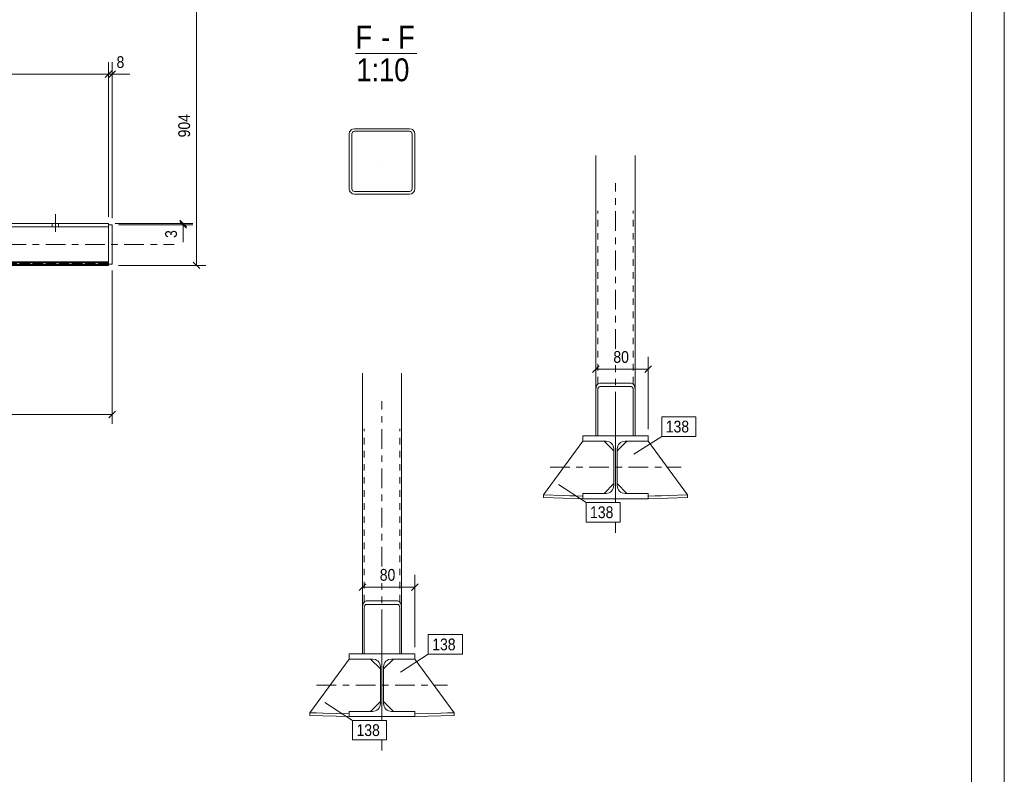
# Model space of a CAD drawing. Header units: millimetres. Extents: x 0 to 910, y 0 to 420.
# Tile 6 of 7: x 760 to 910, y 144 to 259. Entities that reach past the tile are written whole.
import ezdxf

# ---------------------------------------------------------------- set-up
doc = ezdxf.new("R2010")
doc.units = ezdxf.units.MM
for name, pattern in [('XKITLINE00', [0]), ('XKITLINE01', [4, 1, -1, 1, -1]), ('XKITLINE03', [6, 3, -1, 1, -1])]:
    doc.linetypes.add(name, pattern=pattern)
for name, color, linetype, lineweight in [('Arkusz rysunku', 3, 'Continuous', 0), ('Element', 2, 'Continuous', 0), ('Inny typ obiektu', 7, 'Continuous', 0), ('Wymiar', 4, 'Continuous', 0), ('Znak elementu', 2, 'Continuous', 0), ('Śruba', 3, 'Continuous', 0)]:
    doc.layers.add(name, color=color, linetype=linetype, lineweight=lineweight)
doc.styles.add('ARIAL', font='ARIAL.TTF')

msp = doc.modelspace()

# ---------------------------------------------------------------- linework, layer by layer
at = {"layer": 'Arkusz rysunku', "linetype": 'XKITLINE00', "lineweight": 0}
for p, q in [((910, 0), (910, 420)), ((905, 5), (905, 415))]:
    msp.add_line(p, q, dxfattribs=at)
at = {"layer": 'Element', "linetype": 'XKITLINE00', "lineweight": 0}
for p, q in [((810.77, 242.28), (810.46, 242.22)), ((810.77, 242.28), (810.46, 242.22)), ((810.77, 242.28), (819.17, 242.28)), ((810.77, 242.28), (819.17, 242.28)), ((819.48, 242.22), (819.17, 242.28)), ((819.48, 242.22), (819.17, 242.28)), ((810.03, 241.79), (809.97, 241.48)), ((810.03, 241.79), (809.97, 241.48)), ((809.97, 233.08), (809.97, 241.48)), ((809.97, 233.08), (809.97, 241.48)), ((810.37, 241.48), (810.4, 241.64)), ((810.37, 241.48), (810.4, 241.64)), ((810.37, 233.08), (810.37, 241.48)), ((810.37, 233.08), (810.37, 241.48)), ((810.4, 241.64), (810.49, 241.77)), ((810.4, 241.64), (810.49, 241.77)), ((810.49, 241.77), (810.62, 241.85)), ((810.49, 241.77), (810.62, 241.85)), ((810.62, 241.85), (810.77, 241.88)), ((810.62, 241.85), (810.77, 241.88)), ((810.77, 241.88), (819.17, 241.88)), ((810.77, 241.88), (819.17, 241.88)), ((819.17, 241.88), (819.32, 241.85)), ((819.17, 241.88), (819.32, 241.85)), ((819.32, 241.85), (819.45, 241.77)), ((819.32, 241.85), (819.45, 241.77)), ((819.45, 241.77), (819.54, 241.64)), ((819.45, 241.77), (819.54, 241.64)), ((819.54, 241.64), (819.57, 241.48)), ((819.54, 241.64), (819.57, 241.48)), ((819.57, 233.08), (819.57, 241.48)), ((819.57, 233.08), (819.57, 241.48)), ((819.97, 241.48), (819.91, 241.79)), ((819.97, 241.48), (819.91, 241.79)), ((819.97, 233.08), (819.97, 241.48)), ((819.97, 233.08), (819.97, 241.48)), ((847.63, 238.21), (847.63, 202.36)), ((853.63, 238.21), (853.63, 202.35)), ((809.97, 233.08), (810.03, 232.78)), ((809.97, 233.08), (810.03, 232.78)), ((810.4, 232.93), (810.37, 233.08)), ((810.4, 232.93), (810.37, 233.08)), ((819.57, 233.08), (819.54, 232.93)), ((819.57, 233.08), (819.54, 232.93)), ((819.91, 232.78), (819.97, 233.08)), ((819.91, 232.78), (819.97, 233.08)), ((810.49, 232.8), (810.4, 232.93)), ((810.49, 232.8), (810.4, 232.93)), ((810.46, 232.34), (810.77, 232.28)), ((810.46, 232.34), (810.77, 232.28)), ((810.62, 232.71), (810.49, 232.8)), ((810.62, 232.71), (810.49, 232.8)), ((810.77, 232.68), (810.62, 232.71)), ((810.77, 232.68), (810.62, 232.71)), ((810.77, 232.68), (819.17, 232.68)), ((810.77, 232.68), (819.17, 232.68)), ((810.77, 232.28), (819.17, 232.28)), ((810.77, 232.28), (819.17, 232.28)), ((819.32, 232.71), (819.17, 232.68)), ((819.32, 232.71), (819.17, 232.68)), ((819.17, 232.28), (819.48, 232.34)), ((819.17, 232.28), (819.48, 232.34)), ((819.45, 232.8), (819.32, 232.71)), ((819.45, 232.8), (819.32, 232.71)), ((819.54, 232.93), (819.45, 232.8)), ((819.54, 232.93), (819.45, 232.8)), ((773.22, 227.27), (51.09, 227.27)), ((773.22, 227.8), (53.56, 227.8)), ((773.22, 227.27), (773.22, 227.8)), ((773.22, 227.6), (773.22, 221.8)), ((773.22, 227.6), (773.75, 227.6)), ((773.75, 227.6), (773.75, 221.6)), ((773.22, 221.8), (41.62, 221.8)), ((41.62, 221.53), (773.22, 221.53)), ((41.62, 221.4), (773.22, 221.4)), ((773.22, 221.4), (41.62, 221.4)), ((773.22, 221.94), (747.57, 221.94)), ((773.22, 221.8), (773.22, 221.94)), ((773.22, 221.4), (773.22, 221.8)), ((773.75, 221.6), (773.22, 221.6)), ((811.97, 204.91), (811.97, 169.07)), ((817.97, 204.91), (817.97, 169.06)), ((848.23, 203.42), (848, 203.34)), ((848.23, 203.42), (848, 203.34)), ((848.23, 203.42), (853.03, 203.42)), ((848.23, 203.42), (853.03, 203.42)), ((853.26, 203.34), (853.03, 203.42)), ((853.26, 203.34), (853.03, 203.42)), ((847.68, 202.76), (847.63, 202.36)), ((847.68, 202.76), (847.63, 202.36)), ((847.63, 195.34), (847.63, 202.36)), ((847.63, 195.34), (847.63, 202.36)), ((847.93, 202.36), (847.95, 202.56)), ((847.93, 202.36), (847.95, 202.56)), ((847.93, 195.34), (847.93, 202.36)), ((847.93, 195.34), (847.93, 202.36)), ((847.95, 202.56), (848.02, 202.73)), ((847.95, 202.56), (848.02, 202.73)), ((848.02, 202.73), (848.11, 202.85)), ((848.02, 202.73), (848.11, 202.85)), ((848.11, 202.85), (848.23, 202.89)), ((848.11, 202.85), (848.23, 202.89)), ((848.23, 202.89), (853.03, 202.89)), ((848.23, 202.89), (853.03, 202.89)), ((853.03, 202.89), (853.14, 202.85)), ((853.03, 202.89), (853.14, 202.85)), ((853.14, 202.85), (853.24, 202.73)), ((853.14, 202.85), (853.24, 202.73)), ((853.24, 202.73), (853.31, 202.56)), ((853.24, 202.73), (853.31, 202.56)), ((853.31, 202.56), (853.33, 202.36)), ((853.31, 202.56), (853.33, 202.36)), ((853.33, 202.36), (853.33, 195.34)), ((853.33, 195.34), (853.33, 202.36)), ((853.63, 202.36), (853.58, 202.76)), ((853.63, 202.36), (853.58, 202.76)), ((853.63, 195.34), (853.63, 202.36)), ((853.63, 195.34), (853.63, 202.36)), ((839.63, 186.32), (845.63, 194.54)), ((845.63, 194.54), (845.63, 195.34)), ((845.63, 195.34), (855.63, 195.34)), ((845.63, 194.54), (845.63, 195.34)), ((845.63, 195.34), (855.63, 195.34)), ((849.18, 194.54), (845.63, 194.54)), ((849.18, 194.54), (845.63, 194.54)), ((847.63, 195.34), (847.93, 195.34)), ((847.63, 195.34), (847.93, 195.34)), ((850.38, 193.04), (848.88, 194.54)), ((849.18, 194.54), (849.64, 194.45)), ((849.18, 194.54), (849.64, 194.45)), ((850.88, 193.04), (852.38, 194.54)), ((851.62, 194.45), (852.08, 194.54)), ((851.62, 194.45), (852.08, 194.54)), ((855.63, 194.54), (852.08, 194.54)), ((855.63, 194.54), (852.08, 194.54)), ((853.63, 195.34), (853.33, 195.34)), ((853.33, 195.34), (853.63, 195.34)), ((855.63, 195.34), (855.63, 194.54)), ((855.63, 195.34), (855.63, 194.54)), ((855.63, 194.54), (861.63, 186.32)), ((850.29, 193.8), (850.38, 193.34)), ((850.29, 193.8), (850.38, 193.34)), ((850.38, 187.74), (850.38, 193.34)), ((850.38, 187.74), (850.38, 193.34)), ((850.88, 193.34), (850.97, 193.8)), ((850.88, 193.34), (850.97, 193.8)), ((850.88, 187.74), (850.88, 193.34)), ((850.88, 187.74), (850.88, 193.34)), ((850.38, 188.04), (848.88, 186.54)), ((852.38, 186.54), (850.88, 188.04)), ((845.63, 185.74), (845.63, 186.54)), ((845.63, 186.54), (849.18, 186.54)), ((845.63, 185.74), (845.63, 186.54)), ((845.63, 186.54), (849.18, 186.54)), ((849.64, 186.63), (849.18, 186.54)), ((849.64, 186.63), (849.18, 186.54)), ((850.38, 187.74), (850.29, 187.28)), ((850.38, 187.74), (850.29, 187.28)), ((850.97, 187.28), (850.88, 187.74)), ((850.97, 187.28), (850.88, 187.74)), ((852.08, 186.54), (851.62, 186.63)), ((852.08, 186.54), (851.62, 186.63)), ((852.08, 186.54), (855.63, 186.54)), ((852.08, 186.54), (855.63, 186.54)), ((855.63, 186.54), (855.63, 185.74)), ((855.63, 186.54), (855.63, 185.74)), ((839.62, 185.93), (839.63, 186.32)), ((839.62, 185.93), (839.63, 186.32)), ((845.62, 185.74), (839.62, 185.93)), ((845.62, 185.74), (839.62, 185.93)), ((839.63, 186.32), (845.63, 186.14)), ((839.63, 186.32), (845.63, 186.14)), ((845.63, 186.14), (845.62, 185.74)), ((845.63, 186.14), (845.62, 185.74)), ((855.63, 185.74), (845.63, 185.74)), ((855.63, 185.74), (845.63, 185.74)), ((855.63, 186.14), (861.63, 186.32)), ((855.63, 186.14), (861.63, 186.32)), ((855.64, 185.74), (855.63, 186.14)), ((855.64, 185.74), (855.63, 186.14)), ((861.64, 185.93), (855.64, 185.74)), ((861.64, 185.93), (855.64, 185.74)), ((861.63, 186.32), (861.64, 185.93)), ((861.63, 186.32), (861.64, 185.93)), ((812.57, 170.12), (812.34, 170.04)), ((812.57, 170.12), (812.34, 170.04)), ((812.57, 170.12), (817.37, 170.12)), ((812.57, 170.12), (817.37, 170.12)), ((817.6, 170.04), (817.37, 170.12)), ((817.6, 170.04), (817.37, 170.12)), ((812.02, 169.47), (811.97, 169.06)), ((812.02, 169.47), (811.97, 169.06)), ((811.97, 162.04), (811.97, 169.06)), ((811.97, 162.04), (811.97, 169.06)), ((812.27, 169.06), (812.29, 169.26)), ((812.27, 169.06), (812.29, 169.26)), ((812.27, 162.04), (812.27, 169.06)), ((812.27, 162.04), (812.27, 169.06)), ((812.29, 169.26), (812.36, 169.44)), ((812.29, 169.26), (812.36, 169.44)), ((812.36, 169.44), (812.45, 169.55)), ((812.36, 169.44), (812.45, 169.55)), ((812.45, 169.55), (812.57, 169.59)), ((812.45, 169.55), (812.57, 169.59)), ((812.57, 169.59), (817.37, 169.59)), ((812.57, 169.59), (817.37, 169.59)), ((817.37, 169.59), (817.48, 169.55)), ((817.37, 169.59), (817.48, 169.55)), ((817.48, 169.55), (817.58, 169.44)), ((817.48, 169.55), (817.58, 169.44)), ((817.58, 169.44), (817.65, 169.26)), ((817.58, 169.44), (817.65, 169.26)), ((817.65, 169.26), (817.67, 169.06)), ((817.65, 169.26), (817.67, 169.06)), ((817.67, 169.06), (817.67, 162.04)), ((817.67, 162.04), (817.67, 169.06)), ((817.97, 169.06), (817.92, 169.47)), ((817.97, 169.06), (817.92, 169.47)), ((817.97, 162.04), (817.97, 169.06)), ((817.97, 162.04), (817.97, 169.06)), ((803.97, 153.03), (809.97, 161.24)), ((809.97, 161.24), (809.97, 162.04)), ((809.97, 162.04), (819.97, 162.04)), ((809.97, 161.24), (809.97, 162.04)), ((809.97, 162.04), (819.97, 162.04)), ((813.52, 161.24), (809.97, 161.24)), ((813.52, 161.24), (809.97, 161.24)), ((811.97, 162.04), (812.27, 162.04)), ((811.97, 162.04), (812.27, 162.04)), ((814.72, 159.74), (813.22, 161.24)), ((813.52, 161.24), (813.98, 161.15)), ((813.52, 161.24), (813.98, 161.15)), ((815.22, 159.74), (816.72, 161.24)), ((815.96, 161.15), (816.42, 161.24)), ((815.96, 161.15), (816.42, 161.24)), ((819.97, 161.24), (816.42, 161.24)), ((819.97, 161.24), (816.42, 161.24)), ((817.97, 162.04), (817.67, 162.04)), ((817.67, 162.04), (817.97, 162.04)), ((819.97, 162.04), (819.97, 161.24)), ((819.97, 162.04), (819.97, 161.24)), ((819.97, 161.24), (825.97, 153.03)), ((814.63, 160.5), (814.72, 160.04)), ((814.63, 160.5), (814.72, 160.04)), ((814.72, 154.44), (814.72, 160.04)), ((814.72, 154.44), (814.72, 160.04)), ((815.22, 160.04), (815.31, 160.5)), ((815.22, 160.04), (815.31, 160.5)), ((815.22, 154.44), (815.22, 160.04)), ((815.22, 154.44), (815.22, 160.04)), ((814.72, 154.74), (813.22, 153.24)), ((814.72, 154.44), (814.63, 153.98)), ((814.72, 154.44), (814.63, 153.98)), ((816.72, 153.24), (815.22, 154.74)), ((815.31, 153.98), (815.22, 154.44)), ((815.31, 153.98), (815.22, 154.44)), ((803.96, 152.63), (803.97, 153.03)), ((803.96, 152.63), (803.97, 153.03)), ((809.96, 152.44), (803.96, 152.63)), ((809.96, 152.44), (803.96, 152.63)), ((803.97, 153.03), (809.97, 152.84)), ((803.97, 153.03), (809.97, 152.84)), ((809.97, 152.84), (809.96, 152.44)), ((809.97, 152.84), (809.96, 152.44)), ((809.97, 152.44), (809.97, 153.24)), ((809.97, 153.24), (813.52, 153.24)), ((809.97, 152.44), (809.97, 153.24)), ((809.97, 153.24), (813.52, 153.24)), ((819.97, 152.44), (809.97, 152.44)), ((819.97, 152.44), (809.97, 152.44)), ((813.98, 153.33), (813.52, 153.24)), ((813.98, 153.33), (813.52, 153.24)), ((816.42, 153.24), (815.96, 153.33)), ((816.42, 153.24), (815.96, 153.33)), ((816.42, 153.24), (819.97, 153.24)), ((816.42, 153.24), (819.97, 153.24)), ((819.97, 153.24), (819.97, 152.44)), ((819.97, 153.24), (819.97, 152.44)), ((819.97, 152.84), (825.97, 153.03)), ((819.97, 152.84), (825.97, 153.03)), ((819.98, 152.44), (819.97, 152.84)), ((819.98, 152.44), (819.97, 152.84)), ((825.98, 152.63), (819.98, 152.44)), ((825.98, 152.63), (819.98, 152.44)), ((825.97, 153.03), (825.98, 152.63)), ((825.97, 153.03), (825.98, 152.63))]:
    msp.add_line(p, q, dxfattribs=at)
at = {"layer": 'Element', "linetype": 'XKITLINE03', "lineweight": 0}
for p, q in [((814.97, 237.28), (814.97, 237.28)), ((850.63, 208.66), (850.63, 233.96)), ((31.62, 224.6), (783.22, 224.6)), ((850.63, 187.08), (850.63, 206.14)), ((814.97, 175.36), (814.97, 200.66)), ((850.63, 185.17), (850.63, 200.54)), ((850.63, 198.11), (850.63, 187.08)), ((840.63, 190.54), (860.63, 190.54)), ((850.63, 180.54), (850.63, 182.17)), ((814.97, 153.79), (814.97, 172.84)), ((814.97, 151.87), (814.97, 167.24)), ((814.97, 164.81), (814.97, 153.79)), ((804.97, 157.24), (824.97, 157.24)), ((814.97, 147.24), (814.97, 148.87))]:
    msp.add_line(p, q, dxfattribs=at)
at = {"layer": 'Element', "linetype": 'XKITLINE01', "lineweight": 0}
for p, q in [((847.93, 195.34), (847.93, 229.71)), ((853.33, 195.34), (853.33, 229.71)), ((773.22, 221.4), (773.22, 227.8)), ((773.22, 221.6), (773.22, 227.6)), ((773.22, 221.8), (41.62, 221.8)), ((773.22, 221.67), (41.62, 221.67)), ((41.62, 221.67), (773.22, 221.67)), ((41.62, 221.53), (773.22, 221.53)), ((773.22, 221.4), (41.62, 221.4)), ((773.22, 221.4), (773.22, 221.8)), ((847.63, 202.36), (847.63, 195.34)), ((853.63, 202.35), (853.63, 195.34)), ((812.27, 162.04), (812.27, 196.41)), ((817.67, 162.04), (817.67, 196.41)), ((848.88, 194.54), (845.63, 194.54)), ((853.63, 195.34), (847.63, 195.34)), ((853.33, 195.34), (847.93, 195.34)), ((852.38, 194.54), (855.63, 194.54)), ((850.38, 188.04), (850.38, 193.04)), ((850.88, 188.04), (850.88, 193.04)), ((845.63, 186.14), (845.63, 186.54)), ((845.63, 186.54), (848.88, 186.54)), ((855.63, 186.54), (852.38, 186.54)), ((855.63, 186.14), (855.63, 186.54)), ((839.63, 186.32), (845.63, 186.14)), ((861.63, 186.32), (855.63, 186.14)), ((811.97, 169.07), (811.97, 162.04)), ((817.97, 169.06), (817.97, 162.04)), ((813.22, 161.24), (809.97, 161.24)), ((817.97, 162.04), (811.97, 162.04)), ((817.67, 162.04), (812.27, 162.04)), ((816.72, 161.24), (819.97, 161.24)), ((814.72, 154.74), (814.72, 159.74)), ((815.22, 154.74), (815.22, 159.74)), ((803.97, 153.03), (809.97, 152.84)), ((809.97, 152.84), (809.97, 153.24)), ((809.97, 153.24), (813.22, 153.24)), ((819.97, 153.24), (816.72, 153.24)), ((819.97, 152.84), (819.97, 153.24)), ((825.97, 153.03), (819.97, 152.84))]:
    msp.add_line(p, q, dxfattribs=at)
at = {"layer": 'Element', "linetype": 'XKITLINE00', "lineweight": 0}
for centre, radius, start, end in [((810.77, 241.48), 0.8, 112.5, 157.5), ((810.77, 241.48), 0.8, 112.5, 157.5), ((819.17, 241.48), 0.8, 22.5, 67.5), ((819.17, 241.48), 0.8, 22.5, 67.5), ((810.77, 233.08), 0.8, 202.5, 247.5), ((810.77, 233.08), 0.8, 202.5, 247.5), ((819.17, 233.08), 0.8, 292.5, 337.5), ((819.17, 233.08), 0.8, 292.5, 337.5), ((848.65, 202.59), 0.988, 131.013, 170.0744), ((848.65, 202.59), 0.988, 131.013, 170.0744), ((852.61, 202.59), 0.988, 9.9249, 48.9862), ((852.61, 202.59), 0.988, 9.9249, 48.9862), ((849.18, 193.34), 1.2, 22.5, 67.5), ((849.18, 193.34), 1.2, 22.5, 67.5), ((852.08, 193.34), 1.2, 112.5, 157.5), ((852.08, 193.34), 1.2, 112.5, 157.5), ((849.18, 187.74), 1.2, 292.5, 337.5), ((849.18, 187.74), 1.2, 292.5, 337.5), ((852.08, 187.74), 1.2, 202.5, 247.5), ((852.08, 187.74), 1.2, 202.5, 247.5), ((812.99, 169.3), 0.988, 131.013, 170.0744), ((812.99, 169.3), 0.988, 131.013, 170.0744), ((816.95, 169.3), 0.988, 9.9249, 48.9862), ((816.95, 169.3), 0.988, 9.9249, 48.9862), ((813.52, 160.04), 1.2, 22.5, 67.5), ((813.52, 160.04), 1.2, 22.5, 67.5), ((816.42, 160.04), 1.2, 112.5, 157.5), ((816.42, 160.04), 1.2, 112.5, 157.5), ((813.52, 154.44), 1.2, 292.5, 337.5), ((813.52, 154.44), 1.2, 292.5, 337.5), ((816.42, 154.44), 1.2, 202.5, 247.5), ((816.42, 154.44), 1.2, 202.5, 247.5)]:
    msp.add_arc(centre, radius, start, end, dxfattribs=at)
at = {"layer": 'Inny typ obiektu', "linetype": 'XKITLINE00', "lineweight": 0}
msp.add_line((810.92, 253.78), (820.28, 253.78), dxfattribs=at)
at = {"layer": 'Wymiar', "linetype": 'XKITLINE00', "lineweight": 0}
for p, q in [((786.62, 221.4), (786.62, 264.5)), ((773.73, 251.11), (772.71, 250.1)), ((773.73, 251.11), (772.71, 250.1)), ((773.22, 228.8), (773.22, 252.46)), ((773.22, 228.8), (773.22, 252.46)), ((774.26, 251.11), (773.24, 250.1)), ((773.75, 228.6), (773.75, 252.46)), ((41.62, 250.6), (773.22, 250.6)), ((773.22, 250.6), (773.75, 250.6)), ((773.75, 250.6), (776.44, 250.6)), ((773.75, 250.6), (776.44, 250.6)), ((774.22, 227.8), (786.06, 227.8)), ((774.75, 227.6), (786.06, 227.6)), ((784.11, 228.31), (785.13, 227.3)), ((784.11, 228.11), (785.13, 227.1)), ((784.62, 227.6), (784.62, 227.8)), ((784.62, 227.6), (784.62, 224.92)), ((784.62, 227.6), (784.62, 224.92)), ((774.75, 221.4), (788.06, 221.4)), ((786.11, 221.91), (787.13, 220.9)), ((773.75, 220.6), (773.75, 197.16)), ((848.14, 206.05), (847.12, 205.03)), ((847.63, 196.34), (847.63, 207.4)), ((856.14, 206.05), (855.12, 205.03)), ((855.63, 196.34), (855.63, 207.4)), ((847.63, 205.54), (855.63, 205.54)), ((41.09, 198.6), (773.75, 198.6)), ((774.26, 199.11), (773.24, 198.1)), ((811.97, 163.04), (811.97, 174.1)), ((819.97, 163.04), (819.97, 174.1)), ((812.48, 172.75), (811.46, 171.73)), ((811.97, 172.24), (819.97, 172.24)), ((820.48, 172.75), (819.46, 171.73))]:
    msp.add_line(p, q, dxfattribs=at)
at = {"layer": 'Znak elementu', "linetype": 'XKITLINE00', "lineweight": 0}
for p, q in [((857.7, 198.26), (862.9, 198.26)), ((857.7, 195.26), (857.7, 198.26)), ((862.9, 195.26), (862.9, 198.26)), ((853.45, 192.52), (857.7, 195.26)), ((857.7, 195.26), (862.9, 195.26)), ((841.9, 187.91), (846.14, 185.17)), ((846.14, 185.17), (851.34, 185.17)), ((846.14, 182.17), (846.14, 185.17)), ((851.34, 182.17), (851.34, 185.17)), ((846.14, 182.17), (851.34, 182.17)), ((822.04, 164.97), (827.24, 164.97)), ((822.04, 161.97), (822.04, 164.97)), ((827.24, 161.97), (827.24, 164.97)), ((817.79, 159.22), (822.04, 161.97)), ((822.04, 161.97), (827.24, 161.97)), ((806.24, 154.62), (810.48, 151.87)), ((810.48, 151.87), (815.68, 151.87)), ((810.48, 148.87), (810.48, 151.87)), ((815.68, 148.87), (815.68, 151.87)), ((810.48, 148.87), (815.68, 148.87))]:
    msp.add_line(p, q, dxfattribs=at)
at = {"layer": 'Śruba', "linetype": 'XKITLINE00', "lineweight": 0}
for p, q in [((765.09, 226.54), (765.09, 229.2)), ((765.09, 226.54), (765.09, 229.2)), ((764.62, 227.27), (764.62, 227.8)), ((764.62, 227.27), (764.62, 227.8)), ((765.55, 227.27), (765.55, 227.8)), ((765.55, 227.27), (765.55, 227.8))]:
    msp.add_line(p, q, dxfattribs=at)

# ---------------------------------------------------------------- texts
at = {"layer": 'Inny typ obiektu', "style": 'ARIAL', "width": 0.85}
for s, p in [('F', (810.92, 254.53)), ('F', (817.43, 254.53)), ('-', (814.82, 254.53)), ('1:10', (811.06, 249.53))]:
    msp.add_text(s, height=3.5, dxfattribs=at).set_placement(p)
at = {"layer": 'Wymiar', "style": 'ARIAL', "width": 0.85}
for s, p in [('8', (774.43, 251.56)), ('80', (850.3, 206.5)), ('80', (814.63, 173.2))]:
    msp.add_text(s, height=1.8, dxfattribs=at).set_placement(p)
for s, p in [('904', (785.66, 240.95)), ('3', (783.66, 225.59))]:
    msp.add_text(s, height=1.8, rotation=90.0002, dxfattribs=at).set_placement(p)
at = {"layer": 'Znak elementu', "style": 'ARIAL', "width": 0.85}
for p in [(858.3, 195.86), (846.74, 182.77), (822.64, 162.57), (811.08, 149.47)]:
    msp.add_text('138', height=1.8, dxfattribs=at).set_placement(p)

doc.saveas('drawing.dxf')
